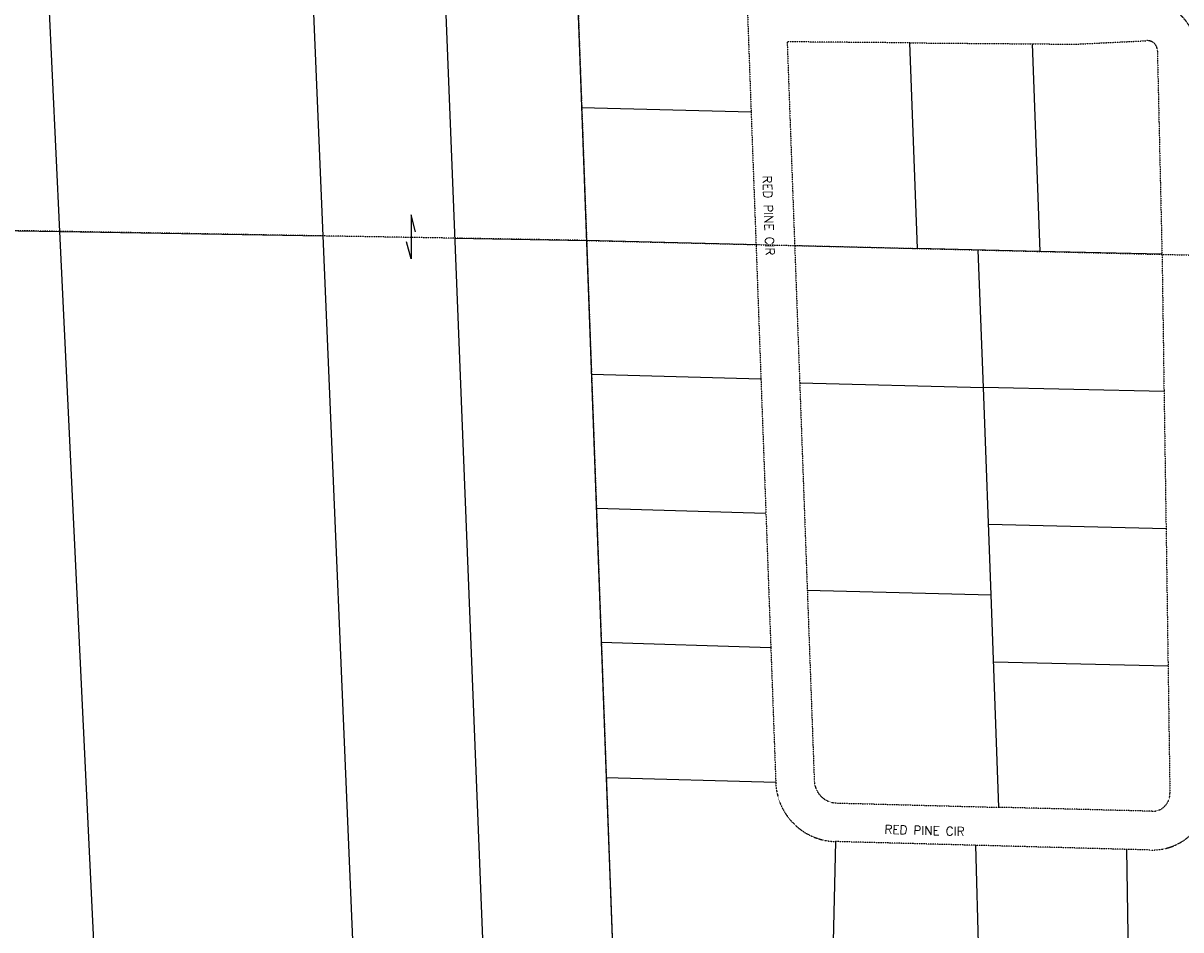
# Model space of a CAD drawing. Extents: x 382064 to 394843, y 99495 to 121971.
# Tile 19 of 36: x 390249 to 392230, y 105346 to 106898. Entities that reach past the tile are written whole.
import ezdxf

# ---------------------------------------------------------------- set-up
doc = ezdxf.new("R2010")
doc.units = 0
doc.header["$LTSCALE"] = 0.005
doc.header["$MEASUREMENT"] = 0
doc.linetypes.add('Erwl', pattern=[0.8, 0.175, -0.05, 0.35, -0.05, 0.175])
doc.linetypes.add('PHANTOM', pattern=[2.5, 1.25, -0.25, 0.25, -0.25, 0.25, -0.25])
for name, color, linetype in [('17N', 7, 'Continuous'), ('20H', 2, 'Continuous'), ('30F', 1, 'PHANTOM'), ('30Q', 1, 'PHANTOM')]:
    doc.layers.add(name, color=color, linetype=linetype)
doc.layers.add('E_RW_Existing', color=1, linetype='Erwl', lineweight=25)
doc.layers.add('E_RW_Property', color=1, linetype='Continuous', lineweight=25)
doc.styles.add('R', font='ROMANS.shx', dxfattribs={"height": 35})

# ---------------------------------------------------------------- blocks, each defined once
blk = doc.blocks.new('H')
at = {"layer": '20H', "color": 2}
for p, q in [((0, 25), (5.2, 5.7)), ((0, -25), (0, 25)), ((-5.2, -5.7), (0, -25))]:
    blk.add_line(p, q, dxfattribs=at)

msp = doc.modelspace()

# ---------------------------------------------------------------- linework, layer by layer
at = {"layer": '30F'}
for q in [(388510.7, 106572.3), (392563.3, 106493.4)]:
    msp.add_line((391212.8, 106526), q, dxfattribs=at)
at = {"layer": '30Q'}
msp.add_lwpolyline([(391063.6, 110532), (391164.5, 107844.3), (391261.2, 105207.8)], dxfattribs=at)
at = {"layer": 'E_RW_Existing'}
for p, q in [((391486, 106973.4), (391494.3, 106745.5)), ((392048.3, 106861.8), (392171.4, 106867.8)), ((391556, 106865.9), (391568.8, 106517.2)), ((391765.8, 106864.1), (391556, 106865.9)), ((391765.8, 106864.1), (391975.1, 106862.4)), ((391975.1, 106862.4), (392048.3, 106861.8)), ((391494.3, 106745.5), (391502.7, 106518.8)), ((391502.7, 106518.8), (391511.1, 106288.7)), ((391568.8, 106517.2), (391577.4, 106282.4)), ((391511.1, 106288.7), (391519.6, 106058.9)), ((391577.4, 106282.4), (391590.4, 105927.6)), ((392200.8, 106267.3), (392204.3, 106032.4)), ((391519.6, 106058.9), (391528, 105829)), ((392204.3, 106032.4), (392207.7, 105797.4)), ((391590.4, 105927.6), (391602.4, 105601.2)), ((391528, 105829), (391536.5, 105598.8)), ((392207.7, 105797.4), (392210.8, 105579.9)), ((391640.5, 105563.5), (391918.1, 105556.1)), ((392179.9, 105549.4), (391918.1, 105556.1)), ((391878.9, 105491.1), (391638.5, 105497.5)), ((392137.1, 105484.1), (391878.9, 105491.1)), ((392178.1, 105483), (392137.1, 105484.1))]:
    msp.add_line(p, q, dxfattribs=at)
at = {"layer": 'E_RW_Existing', "flags": 128}
msp.add_lwpolyline([(392189.4, 106851.1), (392197.3, 106502.3), (392197.6, 106489.6), (392200.8, 106267.3)], dxfattribs=at)
at = {"layer": 'E_RW_Existing'}
for centre, radius, start, end in [((392172.4, 106851), 83, 1.1521, 90.1802), ((392172.3, 106850.7), 17.2, 1.3303, 92.8136), ((391641.2, 105602.3), 104.8, 181.9211, 268.528), ((391641.5, 105602.6), 39.1, 182.1067, 268.4612), ((392180.7, 105579.5), 30.2, 268.4656, 0.8322), ((392180.7, 105579.2), 96.2, 268.4655, 314.6484)]:
    msp.add_arc(centre, radius, start, end, dxfattribs=at)
at = {"layer": 'E_RW_Property'}
for p, q in [((390311.7, 106541.4), (390263.1, 107564.7)), ((390958.9, 107250.4), (391039.4, 105210.3)), ((391186.2, 107246.2), (391246.5, 105606.6)), ((390762.2, 106533.7), (390735.4, 107171.9)), ((391778.7, 106512.1), (391765.8, 106864.1)), ((391975.1, 106862.4), (391988.1, 106507.1)), ((391494.3, 106745.5), (391204.3, 106753.2)), ((389861.7, 106549.2), (390311.7, 106541.4)), ((390311.7, 106541.4), (390762.2, 106533.7)), ((390374.7, 105217.9), (390311.7, 106541.4)), ((390817.8, 105212.8), (390762.2, 106533.7)), ((390987.4, 106530), (391212.6, 106526.1)), ((391502.7, 106518.8), (391212.6, 106526.1)), ((391568.8, 106517.2), (391778.7, 106512.1)), ((391988.1, 106507.1), (391778.7, 106512.1)), ((391891.8, 106274.6), (391883, 106509.6)), ((392197.3, 106502.3), (391988.1, 106507.1)), ((391511.1, 106288.7), (391221.1, 106296.7)), ((391577.4, 106282.4), (391891.8, 106274.6)), ((391904.8, 105919.9), (391891.8, 106274.6)), ((392200.8, 106267.3), (391891.8, 106274.6)), ((391519.6, 106058.9), (391229.5, 106067.4)), ((392204.3, 106032.4), (391900.4, 106039.8)), ((391590.4, 105927.6), (391904.8, 105919.9)), ((391918.1, 105556.1), (391904.8, 105919.9)), ((391528, 105829), (391238, 105838)), ((392207.7, 105797.4), (391909, 105804.7)), ((391536.5, 105598.8), (391246.5, 105606.6)), ((391246.5, 105606.6), (391261.2, 105207.8)), ((391638.5, 105497.5), (391631.7, 105197.9)), ((391886.6, 105191), (391878.9, 105491.1)), ((392141.5, 105184.2), (392137.1, 105484.1))]:
    msp.add_line(p, q, dxfattribs=at)

# ---------------------------------------------------------------- block references
at = {"layer": '20H', "xscale": 1.5, "yscale": 1.5, "zscale": 1.5, "rotation": 180}
msp.add_blockref('H', (390912.4, 106532.3), dxfattribs=at)

# ---------------------------------------------------------------- texts
at = {"layer": '17N', "style": 'R'}
for rotation, p in [(272.1969, (391514.1, 106636.9)), (358.4653, (391722.4, 105510.9))]:
    msp.add_text('RED PINE CIR', height=15, rotation=rotation, dxfattribs=at).set_placement(p)

doc.saveas('drawing.dxf')
